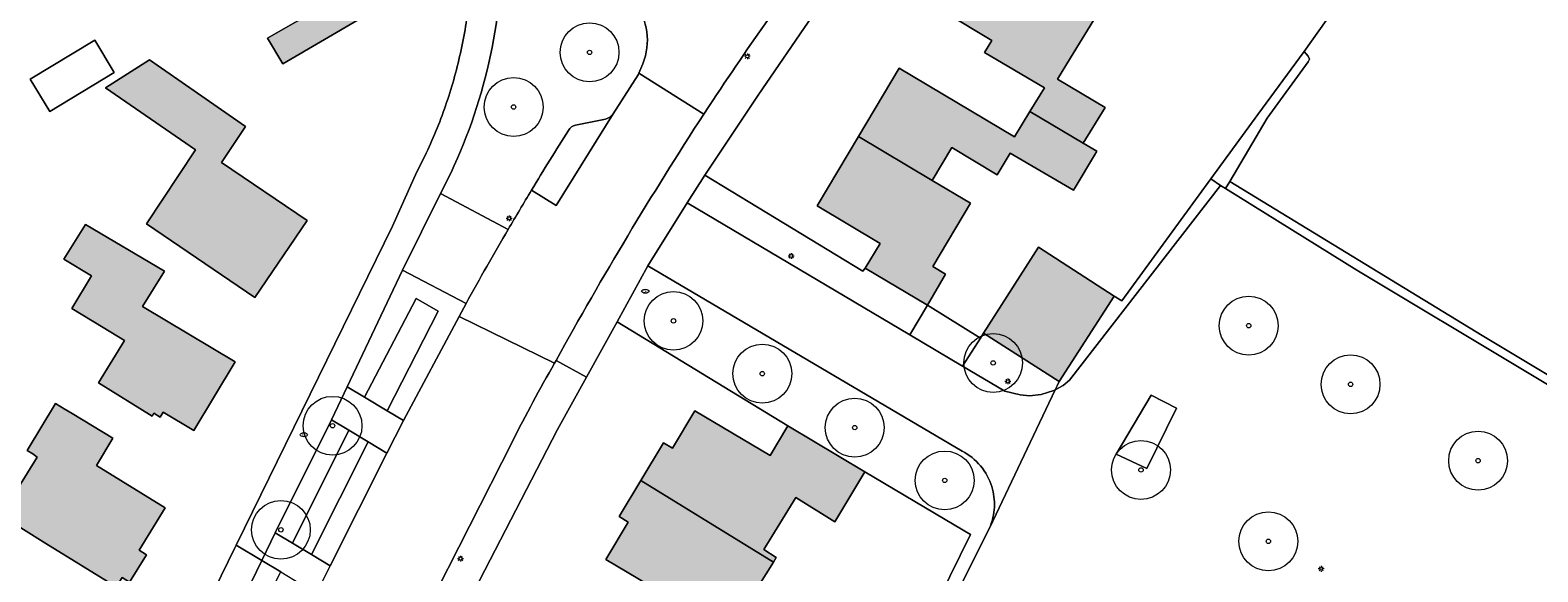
# Model space of a CAD drawing. Header units: metres. Extents: x 187482 to 189800, y 333582 to 335019.
# Tile 95 of 256: x 188092 to 188221, y 334309 to 334355. Entities that reach past the tile are written whole.
import ezdxf
from ezdxf.enums import TextEntityAlignment as Align

# ---------------------------------------------------------------- set-up
doc = ezdxf.new("R2010")
doc.units = ezdxf.units.M
doc.layers.get('0').update_dxf_attribs({"color": 252, "lineweight": 18})
for name, color, linetype, lineweight in [('B-WE-GR-BEPLANTING_CULTUUR_BODEMBEDEKKER-GV', 252, 'Continuous', 18), ('B-WE-GR-BEPLANTING_CULTUUR_HEESTERS-GV', 252, 'Continuous', 18), ('B-WE-GR-BOOM-S', 252, 'Continuous', 18), ('B-WE-GR-HAAG-G', 252, 'GR-HAAG1-SO', 18), ('B-WE-IE-MEUBILAIR-S', 252, 'Continuous', 18), ('B-WE-IE-TERREINAFSCHEIDING_KUNSTMATIG_HEKWERK-G', 252, 'IE-TERREINAFSCHEIDING_KUNSTMATIG-SO', 18), ('B-WE-IE-TERREINAFSCHEIDING_KUNSTMATIG_HEKWERK_RASTER-G', 252, 'IE-TERREINAFSCHEIDING_KUNSTMATIG-SO', 18), ('B-WE-IE-TERREINAFSCHEIDING_KUNSTMATIG_MUUR-G', 252, 'IE-TERREINAFSCHEIDING_KUNSTMATIG-SO', 18), ('B-WE-OG-BEBOUWING-GV', 252, 'Continuous', 18), ('B-WE-OG-TERREIN_BEGROEID-GV', 252, 'Continuous', 18), ('B-WE-OG-TERREIN_ERF-GV', 252, 'Continuous', 18), ('B-WE-VH-GESLOTENVERHARDING_ASFALT-GV', 252, 'Continuous', 18), ('B-WE-VH-OPENVERHARDING_STRAATBAKSTEEN-GV', 252, 'Continuous', 18), ('B-WE-VH-OPENVERHARDING_TEGEL-GV', 252, 'Continuous', 18)]:
    doc.layers.add(name, color=color, linetype=linetype, lineweight=lineweight)
doc.layers.add('B-WE-OG-BEBOUWING-V', color=7, linetype='Continuous', lineweight=18, true_color=0xf0f0f0)
doc.styles.add('NLCS-ISO', font='NLCS-ISO.ttf')
doc.linetypes.add('GR-HAAG1-SO', pattern='A,6,[176,NLCS.SHX,S=0.125,R=0,X=0,Y=0],-2', length=8)
doc.linetypes.add('IE-TERREINAFSCHEIDING_KUNSTMATIG-SO', pattern='A,4,[82,NLCS.SHX,S=0.75,R=90,X=0,Y=0],4,-2', length=10)

# ---------------------------------------------------------------- blocks, each defined once
blk = doc.blocks.new('SIE-MEUBILAIR_PAAL_LICHTMAST-SO')
for points in [[(-0.62, 0), (-1, 0)], [(-0.71, 0.71), (-0.44, 0.44)], [(0, 1), (0, 0.62)], [(0.44, 0.44), (0.71, 0.71)], [(1, 0), (0.62, 0)], [(-0.71, -0.71), (-0.44, -0.44)], [(0, -0.62), (0, -1)], [(0.44, -0.44), (0.71, -0.71)]]:
    blk.add_lwpolyline(points)
blk.add_circle((0, 0), 0.5)
blk = doc.blocks.new('SIE-MEUBILAIR_PUT_BRANDKRAAN-SO')
blk.add_ellipse((0, 0), major_axis=(1.25, 0), ratio=0.54)
at = {"style": 'NLCS-ISO'}
blk.add_text('bk', height=0.75, dxfattribs=at).set_placement((0.03, 0), align=Align.MIDDLE_CENTER)
blk = doc.blocks.new('SGR-BOOM_GBKN-SO')
at = {"color": 0, "linetype": 'ByBlock', "lineweight": 18}
for radius in [2, 0.15]:
    blk.add_circle((0, 0), radius, dxfattribs=at)

msp = doc.modelspace()

# ---------------------------------------------------------------- hatches: boundary and pattern name
at = {"layer": 'B-WE-OG-BEBOUWING-V'}
h = msp.add_hatch(color=256, dxfattribs=at)
h.dxf.hatch_style = 1
h.paths.add_polyline_path([(188177.321, 334347.958), (188181.842, 334345.268), (188183.703, 334348.31), (188179.662, 334350.717), (188180.763, 334352.515), (188182.969, 334356.12), (188182.819, 334356.21), (188173.467, 334361.815), (188170.18, 334356.335), (188174.08, 334353.996), (188173.459, 334352.983), (188178.546, 334349.96)], flags=16)
h.paths.add_polyline_path([(188173.467, 334361.815), (188182.819, 334356.21), (188185.393, 334360.503), (188186.084, 334361.655), (188185.782, 334361.836), (188183.638, 334363.122), (188184.178, 334364.022), (188180.962, 334365.951), (188180.319, 334364.879), (188176.631, 334367.091)], flags=17)
h = msp.add_hatch(color=256, dxfattribs=at)
h.dxf.hatch_style = 1
h.paths.add_polyline_path([(188110.32, 334358.074), (188110.727, 334357.384), (188113.366, 334358.865), (188115.207, 334355.748), (188112.504, 334354.203), (188113.79, 334352.009), (188123.756, 334357.851), (188120.206, 334363.887)], flags=17)
h.paths.add_polyline_path([(188104.859, 334350.69), (188102.454, 334352.353), (188098.726, 334349.978), (188102.542, 334347.339), (188106.369, 334344.701), (188102.207, 334338.404), (188111.413, 334332.142), (188115.855, 334338.672), (188108.578, 334343.622), (188110.63, 334346.688)], flags=16)
h = msp.add_hatch(color=256, dxfattribs=at)
h.dxf.hatch_style = 1
h.paths.add_polyline_path([(188181.842, 334345.268), (188177.321, 334347.958), (188175.992, 334345.8), (188166.203, 334351.632), (188162.748, 334345.832), (188168.997, 334342.096), (188170.676, 334344.902), (188174.532, 334342.565), (188175.648, 334344.424), (188181.021, 334341.261), (188181.157, 334341.49), (188182.796, 334344.253), (188182.993, 334344.584)], flags=16)
h.paths.add_polyline_path([(188177.321, 334347.958), (188181.842, 334345.268), (188183.703, 334348.31), (188179.662, 334350.717), (188180.763, 334352.515), (188182.969, 334356.12), (188182.819, 334356.21), (188173.467, 334361.815), (188170.18, 334356.335), (188174.08, 334353.996), (188173.459, 334352.983), (188178.546, 334349.96)], flags=16)
h.paths.add_polyline_path([(188163.301, 334334.619), (188168.593, 334331.487), (188170.146, 334334.112), (188169.056, 334334.768), (188172.261, 334340.154), (188168.997, 334342.096), (188162.748, 334345.832), (188159.228, 334339.921), (188164.589, 334336.731)], flags=17)
h = msp.add_hatch(color=256, dxfattribs=at)
h.dxf.hatch_style = 1
h.paths.add_polyline_path([(188098.124, 334324.878), (188102.682, 334322.059), (188102.834, 334322.305), (188103.36, 334321.973), (188103.622, 334322.398), (188106.24, 334320.825), (188109.742, 334326.654), (188101.871, 334331.383), (188103.721, 334334.365), (188097.023, 334338.333), (188095.161, 334335.401), (188097.533, 334333.989), (188095.841, 334331.214), (188098.524, 334329.574), (188100.325, 334328.474)], flags=17)
h.paths.add_polyline_path([(188104.859, 334350.69), (188102.454, 334352.353), (188098.726, 334349.978), (188102.542, 334347.339), (188106.369, 334344.701), (188102.207, 334338.404), (188111.413, 334332.142), (188115.855, 334338.672), (188108.578, 334343.622), (188110.63, 334346.688)], flags=16)
h = msp.add_hatch(color=256, dxfattribs=at)
h.dxf.hatch_style = 1
h.paths.add_polyline_path([(188179.807, 334324.994), (188184.473, 334332.263), (188178.049, 334336.411), (188173.375, 334329.115)], flags=17)
h = msp.add_hatch(color=256, dxfattribs=at)
h.dxf.hatch_style = 1
h.paths.add_polyline_path([(188095.878, 334322.267), (188095.209, 334322.672), (188094.472, 334323.125), (188092.051, 334319.114), (188092.525, 334318.828), (188092.918, 334318.553), (188089.839, 334313.591), (188093.646, 334311.229), (188099.625, 334307.519), (188100.126, 334308.326), (188100.763, 334307.93), (188102.215, 334310.265), (188101.578, 334310.661), (188103.795, 334314.239), (188097.958, 334317.861), (188099.346, 334320.161)], flags=17)
h = msp.add_hatch(color=256, dxfattribs=at)
h.dxf.hatch_style = 1
h.paths.add_polyline_path([(188144.234, 334316.57), (188155.503, 334309.639), (188155.747, 334310.033), (188154.688, 334310.694), (188157.416, 334315.125), (188160.738, 334313.055), (188163.283, 334317.318), (188156.731, 334321.229), (188155.224, 334318.697), (188148.823, 334322.498), (188146.934, 334319.317), (188146.16, 334319.777)], flags=17)
h = msp.add_hatch(color=256, dxfattribs=at)
h.dxf.hatch_style = 1
h.paths.add_polyline_path([(188144.234, 334316.57), (188142.393, 334313.505), (188143.165, 334313.043), (188141.265, 334309.868), (188147.606, 334306.074), (188146.071, 334303.574), (188154.673, 334298.379), (188156.979, 334302.141), (188156.385, 334302.507), (188152.861, 334304.678), (188153.339, 334305.464), (188153.032, 334305.655), (188155.503, 334309.639)], flags=17)

# ---------------------------------------------------------------- linework, layer by layer
at = {"layer": 'B-WE-GR-BEPLANTING_CULTUUR_BODEMBEDEKKER-GV', "flags": 128}
for points in [[(188197.498, 334347.401), (188200.972, 334352.166), (188201.088, 334352.421), (188200.981, 334352.672), (188200.624, 334353.073), (188196.692, 334347.708), (188192.695, 334342.226), (188193.51, 334341.657), (188193.934, 334341.394), (188194.304, 334341.991)], [(188193.51, 334341.657), (188192.695, 334342.226), (188185.122, 334331.841), (188184.473, 334332.263), (188179.807, 334324.994), (188179.635, 334324.633), (188179.473, 334324.291), (188180.141, 334324.645), (188180.692, 334325.097)]]:
    msp.add_lwpolyline(points, close=True, dxfattribs=at)
at = {"layer": 'B-WE-GR-BEPLANTING_CULTUUR_HEESTERS-GV', "flags": 128}
for points in [[(188163.301, 334334.619), (188163.114, 334334.367), (188149.689, 334342.541), (188148.172, 334340.178), (188167.096, 334328.956), (188168.593, 334331.487)], [(188122.665, 334322.506), (188126.992, 334330.98), (188125.124, 334332.064), (188120.735, 334323.665)], [(188119.398, 334320.853), (188114.628, 334311.236), (188116.22, 334310.279), (188121.063, 334319.853)]]:
    msp.add_lwpolyline(points, close=True, dxfattribs=at)
for points in [[(188171.551, 334319.066), (188144.833, 334334.817), (188142.211, 334330.075), (188156.731, 334321.229), (188163.283, 334317.318), (188170.872, 334312.789), (188172.254, 334311.987), (188164.309, 334295.793), (188156.384, 334280.11), (188141.272, 334255.496), (188140.992, 334254.813), (188140.881, 334254.859)], [(188140.881, 334254.859), (188135.039, 334245.343), (188168.646, 334226.842), (188169.358, 334226.45), (188172.464, 334223.375), (188172.468, 334225.478), (188172.127, 334229.182), (188169.813, 334230.41), (188138.744, 334246.903), (188152.027, 334269.07), (188173.908, 334312.589)]]:
    msp.add_lwpolyline(points, dxfattribs=at)
at = {"layer": 'B-WE-GR-BEPLANTING_CULTUUR_HEESTERS-GV'}
for points in [[(188173.115, 334317.811, 0.0989873), (188171.551, 334319.066)], [(188174.072, 334316.049, 0.0990695), (188173.115, 334317.811)], [(188174.293, 334314.305, 0.0865015), (188174.072, 334316.049)], [(188173.908, 334312.589, 0.0869009), (188174.293, 334314.305)]]:
    msp.add_lwpolyline(points, format="xyb", dxfattribs=at)
at = {"layer": 'B-WE-GR-HAAG-G', "ltscale": 0.2, "flags": 128}
for points in [[(188200.624, 334353.073), (188196.692, 334347.708)], [(188170.872, 334312.789), (188163.283, 334317.318)]]:
    msp.add_lwpolyline(points, dxfattribs=at)
at = {"layer": 'B-WE-IE-TERREINAFSCHEIDING_KUNSTMATIG_HEKWERK-G', "ltscale": 0.2, "flags": 128}
for points in [[(188196.692, 334347.708), (188192.695, 334342.226)], [(188149.689, 334342.541), (188163.114, 334334.367), (188163.301, 334334.619)], [(188192.695, 334342.226), (188185.122, 334331.841)], [(188185.122, 334331.841), (188184.473, 334332.263)]]:
    msp.add_lwpolyline(points, dxfattribs=at)
at = {"layer": 'B-WE-IE-TERREINAFSCHEIDING_KUNSTMATIG_HEKWERK_RASTER-G', "ltscale": 0.2, "flags": 128}
msp.add_lwpolyline([(188124.935, 334342.244), (188125.216, 334342.868)], dxfattribs=at)
at = {"layer": 'B-WE-IE-TERREINAFSCHEIDING_KUNSTMATIG_MUUR-G', "ltscale": 0.2, "flags": 128}
msp.add_lwpolyline([(188164.309, 334295.793), (188172.254, 334311.987), (188170.872, 334312.789)], dxfattribs=at)
at = {"layer": 'B-WE-OG-BEBOUWING-GV', "flags": 128}
for points in [[(188110.32, 334358.074), (188110.727, 334357.384), (188113.366, 334358.865), (188115.207, 334355.748), (188112.504, 334354.203), (188113.79, 334352.009), (188123.756, 334357.851), (188120.206, 334363.887)], [(188177.321, 334347.958), (188181.842, 334345.268), (188183.703, 334348.31), (188179.662, 334350.717), (188180.763, 334352.515), (188182.969, 334356.12), (188182.819, 334356.21), (188173.467, 334361.815), (188170.18, 334356.335), (188174.08, 334353.996), (188173.459, 334352.983), (188178.546, 334349.96)], [(188093.978, 334347.96), (188099.466, 334351.26), (188097.813, 334354.009), (188092.325, 334350.709)], [(188104.859, 334350.69), (188102.454, 334352.353), (188098.726, 334349.978), (188102.542, 334347.339), (188106.369, 334344.701), (188102.207, 334338.404), (188111.413, 334332.142), (188115.855, 334338.672), (188108.578, 334343.622), (188110.63, 334346.688)], [(188181.842, 334345.268), (188177.321, 334347.958), (188175.992, 334345.8), (188166.203, 334351.632), (188162.748, 334345.832), (188168.997, 334342.096), (188170.676, 334344.902), (188174.532, 334342.565), (188175.648, 334344.424), (188181.021, 334341.261), (188181.157, 334341.49), (188182.796, 334344.253), (188182.993, 334344.584)], [(188163.301, 334334.619), (188168.593, 334331.487), (188170.146, 334334.112), (188169.056, 334334.768), (188172.261, 334340.154), (188168.997, 334342.096), (188162.748, 334345.832), (188159.228, 334339.921), (188164.589, 334336.731)], [(188098.124, 334324.878), (188102.682, 334322.059), (188102.834, 334322.305), (188103.36, 334321.973), (188103.622, 334322.398), (188106.24, 334320.825), (188109.742, 334326.654), (188101.871, 334331.383), (188103.721, 334334.365), (188097.023, 334338.333), (188095.161, 334335.401), (188097.533, 334333.989), (188095.841, 334331.214), (188098.524, 334329.574), (188100.325, 334328.474)], [(188179.807, 334324.994), (188184.473, 334332.263), (188178.049, 334336.411), (188173.375, 334329.115)], [(188095.878, 334322.267), (188095.209, 334322.672), (188094.472, 334323.125), (188092.051, 334319.114), (188092.525, 334318.828), (188092.918, 334318.553), (188089.839, 334313.591), (188093.646, 334311.229), (188099.625, 334307.519), (188100.126, 334308.326), (188100.763, 334307.93), (188102.215, 334310.265), (188101.578, 334310.661), (188103.795, 334314.239), (188097.958, 334317.861), (188099.346, 334320.161)], [(188144.234, 334316.57), (188155.503, 334309.639), (188155.747, 334310.033), (188154.688, 334310.694), (188157.416, 334315.125), (188160.738, 334313.055), (188163.283, 334317.318), (188156.731, 334321.229), (188155.224, 334318.697), (188148.823, 334322.498), (188146.934, 334319.317), (188146.16, 334319.777)], [(188144.234, 334316.57), (188142.393, 334313.505), (188143.165, 334313.043), (188141.265, 334309.868), (188147.606, 334306.074), (188146.071, 334303.574), (188154.673, 334298.379), (188156.979, 334302.141), (188156.385, 334302.507), (188152.861, 334304.678), (188153.339, 334305.464), (188153.032, 334305.655), (188155.503, 334309.639)]]:
    msp.add_lwpolyline(points, close=True, dxfattribs=at)
at = {"layer": 'B-WE-OG-TERREIN_BEGROEID-GV'}
for points in [[(188132.452, 334361.263, -0.1159843), (188127.207, 334340.996)], [(188144.406, 334352.011, 0.2590768), (188143.712, 334357.26)], [(188138.082, 334346.354, -0.251467), (188138.686, 334346.8)], [(188141.241, 334347.313, 0.1591182), (188141.875, 334347.754)], [(188134.94, 334341.265, -0.0050166), (188138.082, 334346.354)], [(188132.956, 334337.926, -0.0033137), (188134.94, 334341.265)]]:
    msp.add_lwpolyline(points, format="xyb", dxfattribs=at)
at = {"layer": 'B-WE-OG-TERREIN_BEGROEID-GV', "flags": 128}
for points in [[(188141.875, 334347.754), (188144.01, 334351.061), (188144.069, 334351.204), (188144.406, 334352.011)], [(188138.686, 334346.8), (188141.241, 334347.313)], [(188127.207, 334340.996), (188132.956, 334337.926)]]:
    msp.add_lwpolyline(points, dxfattribs=at)
for points in [[(188122.665, 334322.506), (188124.054, 334321.671), (188128.789, 334330.534), (188129.371, 334331.623), (188123.977, 334334.458), (188119.274, 334324.543), (188120.735, 334323.665), (188125.124, 334332.064), (188126.992, 334330.98)], [(188179.635, 334324.633), (188179.807, 334324.994), (188173.375, 334329.115), (188173.102, 334328.688), (188171.573, 334326.301), (188175.187, 334324.158), (188176.482, 334323.867), (188177.266, 334323.784), (188178.27, 334323.885), (188179.355, 334324.229), (188179.473, 334324.291)], [(188117.93, 334321.735), (188113.15, 334312.124), (188114.628, 334311.236), (188119.398, 334320.853)], [(188117.825, 334309.315), (188122.637, 334318.907), (188121.063, 334319.853), (188116.22, 334310.279)], [(188107.496, 334300.471), (188112.14, 334297.681), (188116.663, 334306.98), (188115.309, 334307.794), (188111.928, 334300.609), (188109.999, 334301.634), (188113.636, 334308.799), (188112.001, 334309.781)]]:
    msp.add_lwpolyline(points, close=True, dxfattribs=at)
at = {"layer": 'B-WE-OG-TERREIN_ERF-GV', "flags": 128}
for points in [[(188109.337, 334365.619), (188107.108, 334369.425), (188104.435, 334367.909), (188103.139, 334370.119), (188113.105, 334375.961), (188116.655, 334369.924), (188120.206, 334363.887), (188123.756, 334357.851), (188113.79, 334352.009), (188112.504, 334354.203), (188115.207, 334355.748), (188113.366, 334358.865), (188110.727, 334357.384), (188110.32, 334358.074), (188109.354, 334359.714), (188111.945, 334361.165)], [(188093.978, 334347.96), (188092.325, 334350.709), (188097.813, 334354.009), (188099.466, 334351.26)], [(188108.578, 334343.622), (188115.855, 334338.672), (188111.413, 334332.142), (188102.207, 334338.404), (188106.369, 334344.701), (188102.542, 334347.339), (188098.726, 334349.978), (188102.454, 334352.353), (188104.859, 334350.69), (188110.63, 334346.688)], [(188101.871, 334331.383), (188109.742, 334326.654), (188106.24, 334320.825), (188103.622, 334322.398), (188103.36, 334321.973), (188102.834, 334322.305), (188102.682, 334322.059), (188098.124, 334324.878), (188100.325, 334328.474), (188098.524, 334329.574), (188095.841, 334331.214), (188097.533, 334333.989), (188095.161, 334335.401), (188097.023, 334338.333), (188103.721, 334334.365)], [(188097.958, 334317.861), (188103.795, 334314.239), (188101.578, 334310.661), (188102.215, 334310.265), (188100.763, 334307.93), (188100.126, 334308.326), (188099.625, 334307.519), (188093.646, 334311.229), (188089.839, 334313.591), (188092.918, 334318.553), (188092.525, 334318.828), (188092.051, 334319.114), (188094.472, 334323.125), (188095.209, 334322.672), (188095.878, 334322.267), (188099.346, 334320.161)]]:
    msp.add_lwpolyline(points, close=True, dxfattribs=at)
at = {"layer": 'B-WE-OG-TERREIN_ERF-GV'}
for points in [[(188128.553, 334351.497, 0.0284069), (188129.464, 334356.039)], [(188127.131, 334347.087, 0.0285298), (188128.553, 334351.497)], [(188125.216, 334342.868, 0.0286868), (188127.131, 334347.087)]]:
    msp.add_lwpolyline(points, format="xyb", dxfattribs=at)
at = {"layer": 'B-WE-OG-TERREIN_ERF-GV', "flags": 128}
for points in [[(188158.838, 334356.085), (188154.196, 334349.359), (188149.689, 334342.541), (188163.114, 334334.367), (188163.301, 334334.619), (188164.589, 334336.731), (188159.228, 334339.921), (188162.748, 334345.832), (188166.203, 334351.632), (188175.992, 334345.8), (188177.321, 334347.958), (188178.546, 334349.96), (188173.459, 334352.983), (188174.08, 334353.996), (188170.18, 334356.335)], [(188182.969, 334356.12), (188180.763, 334352.515), (188179.662, 334350.717), (188183.703, 334348.31), (188181.842, 334345.268), (188182.993, 334344.584), (188182.796, 334344.253), (188181.157, 334341.49), (188181.021, 334341.261), (188175.648, 334344.424), (188174.532, 334342.565), (188170.676, 334344.902), (188168.997, 334342.096), (188172.261, 334340.154), (188169.056, 334334.768), (188170.146, 334334.112), (188168.593, 334331.487), (188173.102, 334328.688), (188173.375, 334329.115), (188178.049, 334336.411), (188184.473, 334332.263), (188185.122, 334331.841), (188192.695, 334342.226), (188196.692, 334347.708), (188200.624, 334353.073), (188202.517, 334355.698)], [(188202.517, 334355.698), (188200.624, 334353.073), (188200.981, 334352.672), (188201.088, 334352.421), (188200.972, 334352.166), (188197.498, 334347.401), (188194.304, 334341.991), (188215.771, 334328.898), (188229.446, 334320.68)], [(188081.955, 334249.826), (188093.823, 334276.678), (188098.391, 334287.056), (188103.93, 334299.007), (188109.715, 334310.84), (188109.828, 334311.071), (188123.117, 334338.197), (188124.935, 334342.244), (188125.216, 334342.868)], [(188229.446, 334320.68), (188215.771, 334328.898), (188194.304, 334341.991), (188193.934, 334341.394), (188205.119, 334334.465), (188233.839, 334317.238)], [(188147.606, 334306.074), (188141.265, 334309.868), (188143.165, 334313.043), (188142.393, 334313.505), (188144.234, 334316.57), (188146.16, 334319.777), (188146.934, 334319.317), (188148.823, 334322.498), (188155.224, 334318.697), (188156.731, 334321.229), (188142.211, 334330.075), (188139.611, 334325.373), (188137.141, 334320.906), (188127.877, 334302.975)], [(188164.309, 334295.793), (188172.254, 334311.987), (188170.872, 334312.789), (188163.283, 334317.318), (188160.738, 334313.055), (188157.416, 334315.125), (188154.688, 334310.694), (188155.747, 334310.033), (188155.503, 334309.639), (188153.032, 334305.655)]]:
    msp.add_lwpolyline(points, dxfattribs=at)
at = {"layer": 'B-WE-VH-GESLOTENVERHARDING_ASFALT-GV'}
for points in [[(188150.018, 334348.393, -0.0130617), (188160.85, 334363.832)], [(188143.712, 334357.26, -0.2590768), (188144.406, 334352.011)], [(188137.027, 334326.793, -0.0178428), (188149.58, 334347.721)], [(188138.686, 334346.8, 0.251467), (188138.082, 334346.354)], [(188141.875, 334347.754, -0.1591182), (188141.241, 334347.313)], [(188138.082, 334346.354, 0.0050166), (188134.94, 334341.265)], [(188134.94, 334341.265, 0.0033137), (188132.956, 334337.926)], [(188132.956, 334337.926, 0.0061069), (188129.371, 334331.623)], [(188133.308, 334319.897, -0.010989), (188136.892, 334326.549)], [(188171.551, 334319.066, -0.0989873), (188173.115, 334317.811)], [(188173.115, 334317.811, -0.0990695), (188174.072, 334316.049)], [(188174.072, 334316.049, -0.0865015), (188174.293, 334314.305)], [(188174.293, 334314.305, -0.0869009), (188173.908, 334312.589)]]:
    msp.add_lwpolyline(points, format="xyb", dxfattribs=at)
at = {"layer": 'B-WE-VH-GESLOTENVERHARDING_ASFALT-GV', "flags": 128}
for points in [[(188144.406, 334352.011), (188144.069, 334351.204), (188149.58, 334347.721)], [(188144.069, 334351.204), (188144.01, 334351.061), (188141.875, 334347.754), (188137.034, 334339.953), (188134.94, 334341.265)], [(188149.58, 334347.721), (188144.069, 334351.204)], [(188149.58, 334347.721), (188150.018, 334348.393)], [(188134.94, 334341.265), (188137.034, 334339.953), (188141.875, 334347.754)], [(188141.241, 334347.313), (188138.686, 334346.8)], [(188217.513, 334289.011), (188227.428, 334301.151), (188238.323, 334316.248), (188237.474, 334316.781), (188234.855, 334318.396), (188233.839, 334317.238), (188205.119, 334334.465), (188193.934, 334341.394), (188193.51, 334341.657), (188180.692, 334325.097), (188180.141, 334324.645), (188179.473, 334324.291), (188173.908, 334312.589), (188152.027, 334269.07), (188138.744, 334246.903), (188169.813, 334230.41), (188172.127, 334229.182), (188174.304, 334228.026), (188184.032, 334249.954)], [(188167.096, 334328.956), (188148.172, 334340.178), (188144.833, 334334.817), (188171.551, 334319.066)], [(188129.371, 334331.623), (188128.789, 334330.534), (188136.892, 334326.549), (188137.027, 334326.793)], [(188136.892, 334326.549), (188128.789, 334330.534), (188124.054, 334321.671), (188122.637, 334318.907)], [(188173.908, 334312.589), (188179.473, 334324.291), (188179.355, 334324.229), (188178.27, 334323.885), (188177.266, 334323.784), (188176.482, 334323.867), (188175.187, 334324.158), (188171.573, 334326.301), (188167.096, 334328.956)], [(188122.637, 334318.907), (188117.825, 334309.315), (188116.663, 334306.98), (188124.764, 334302.937), (188126.004, 334305.497), (188133.308, 334319.897)]]:
    msp.add_lwpolyline(points, dxfattribs=at)
for points in [[(188187.634, 334323.827), (188184.652, 334318.82), (188187.267, 334317.607), (188189.786, 334322.737)], [(188184.652, 334318.82), (188187.634, 334323.827), (188189.786, 334322.737), (188187.267, 334317.607)]]:
    msp.add_lwpolyline(points, close=True, dxfattribs=at)
at = {"layer": 'B-WE-VH-OPENVERHARDING_STRAATBAKSTEEN-GV', "flags": 128}
msp.add_lwpolyline([(188173.102, 334328.688), (188168.593, 334331.487), (188167.096, 334328.956), (188171.573, 334326.301)], close=True, dxfattribs=at)
at = {"layer": 'B-WE-VH-OPENVERHARDING_TEGEL-GV', "flags": 128}
for points in [[(188142.211, 334330.075), (188144.833, 334334.817), (188148.172, 334340.178), (188149.689, 334342.541), (188154.196, 334349.359), (188158.838, 334356.085), (188164.233, 334363.639), (188169.876, 334371.009), (188172.152, 334373.788), (188176.422, 334379.344), (188174.19, 334380.846)], [(188150.018, 334348.393), (188149.58, 334347.721)], [(188125.216, 334342.868), (188124.935, 334342.244), (188123.117, 334338.197), (188109.828, 334311.071), (188112.001, 334309.781), (188113.15, 334312.124), (188117.93, 334321.735), (188119.274, 334324.543), (188123.977, 334334.458), (188127.207, 334340.996)], [(188127.207, 334340.996), (188123.977, 334334.458), (188129.371, 334331.623)], [(188132.956, 334337.926), (188127.207, 334340.996)], [(188137.027, 334326.793), (188139.611, 334325.373), (188142.211, 334330.075)], [(188133.308, 334319.897), (188126.004, 334305.497), (188124.764, 334302.937), (188127.248, 334301.697), (188127.877, 334302.975), (188137.141, 334320.906), (188139.611, 334325.373), (188137.027, 334326.793), (188136.892, 334326.549)], [(188084.967, 334250.619), (188094.864, 334272.889), (188095.879, 334275.172), (188101.012, 334286.573), (188102.169, 334289.122), (188106.198, 334297.75), (188107.496, 334300.471), (188112.001, 334309.781), (188109.828, 334311.071), (188109.715, 334310.84), (188103.93, 334299.007), (188098.391, 334287.056), (188093.823, 334276.678), (188081.955, 334249.826)]]:
    msp.add_lwpolyline(points, dxfattribs=at)
at = {"layer": 'B-WE-VH-OPENVERHARDING_TEGEL-GV'}
for points in [[(188160.85, 334363.832, 0.0130617), (188150.018, 334348.393)], [(188127.207, 334340.996, 0.1159843), (188132.452, 334361.263)], [(188129.464, 334356.039, -0.0284069), (188128.553, 334351.497)], [(188128.553, 334351.497, -0.0285298), (188127.131, 334347.087)], [(188127.131, 334347.087, -0.0286868), (188125.216, 334342.868)], [(188149.58, 334347.721, 0.0178428), (188137.027, 334326.793)], [(188129.371, 334331.623, -0.0061069), (188132.956, 334337.926)], [(188136.892, 334326.549, 0.010989), (188133.308, 334319.897)]]:
    msp.add_lwpolyline(points, format="xyb", dxfattribs=at)
at = {"layer": 'B-WE-VH-OPENVERHARDING_TEGEL-GV', "flags": 128}
for points in [[(188119.274, 334324.543), (188117.93, 334321.735), (188119.398, 334320.853), (188121.063, 334319.853), (188122.637, 334318.907), (188124.054, 334321.671), (188122.665, 334322.506), (188120.735, 334323.665)], [(188116.22, 334310.279), (188114.628, 334311.236), (188113.15, 334312.124), (188112.001, 334309.781), (188113.636, 334308.799), (188115.309, 334307.794), (188116.663, 334306.98), (188117.825, 334309.315)]]:
    msp.add_lwpolyline(points, close=True, dxfattribs=at)

# ---------------------------------------------------------------- block references
at = {"layer": 'B-WE-GR-BOOM-S', "xscale": 1.25, "yscale": 1.25, "zscale": 1.25}
for p in [(188139.875, 334352.985), (188133.417, 334348.338), (188147.01, 334330.15), (188195.92, 334329.74), (188174.19, 334326.57), (188154.56, 334325.66), (188204.58, 334324.75), (188118.02, 334321.23), (188162.42, 334321.07), (188186.76, 334317.47), (188215.42, 334318.26), (188170.07, 334316.58), (188113.63, 334312.38), (188197.59, 334311.4)]:
    msp.add_blockref('SGR-BOOM_GBKN-SO', p, dxfattribs=at)
at = {"layer": 'B-WE-IE-MEUBILAIR-S', "xscale": 0.25, "yscale": 0.25, "zscale": 0.25}
for name, p in [('SIE-MEUBILAIR_PAAL_LICHTMAST-SO', (188153.29, 334352.65)), ('SIE-MEUBILAIR_PAAL_LICHTMAST-SO', (188133.04, 334338.87)), ('SIE-MEUBILAIR_PAAL_LICHTMAST-SO', (188157.011, 334335.665)), ('SIE-MEUBILAIR_PUT_BRANDKRAAN-SO', (188144.613, 334332.674)), ('SIE-MEUBILAIR_PAAL_LICHTMAST-SO', (188175.437, 334325.006)), ('SIE-MEUBILAIR_PUT_BRANDKRAAN-SO', (188115.587, 334320.46)), ('SIE-MEUBILAIR_PAAL_LICHTMAST-SO', (188128.902, 334309.924)), ('SIE-MEUBILAIR_PAAL_LICHTMAST-SO', (188202.08, 334309.059))]:
    msp.add_blockref(name, p, dxfattribs=at)

doc.saveas('drawing.dxf')
